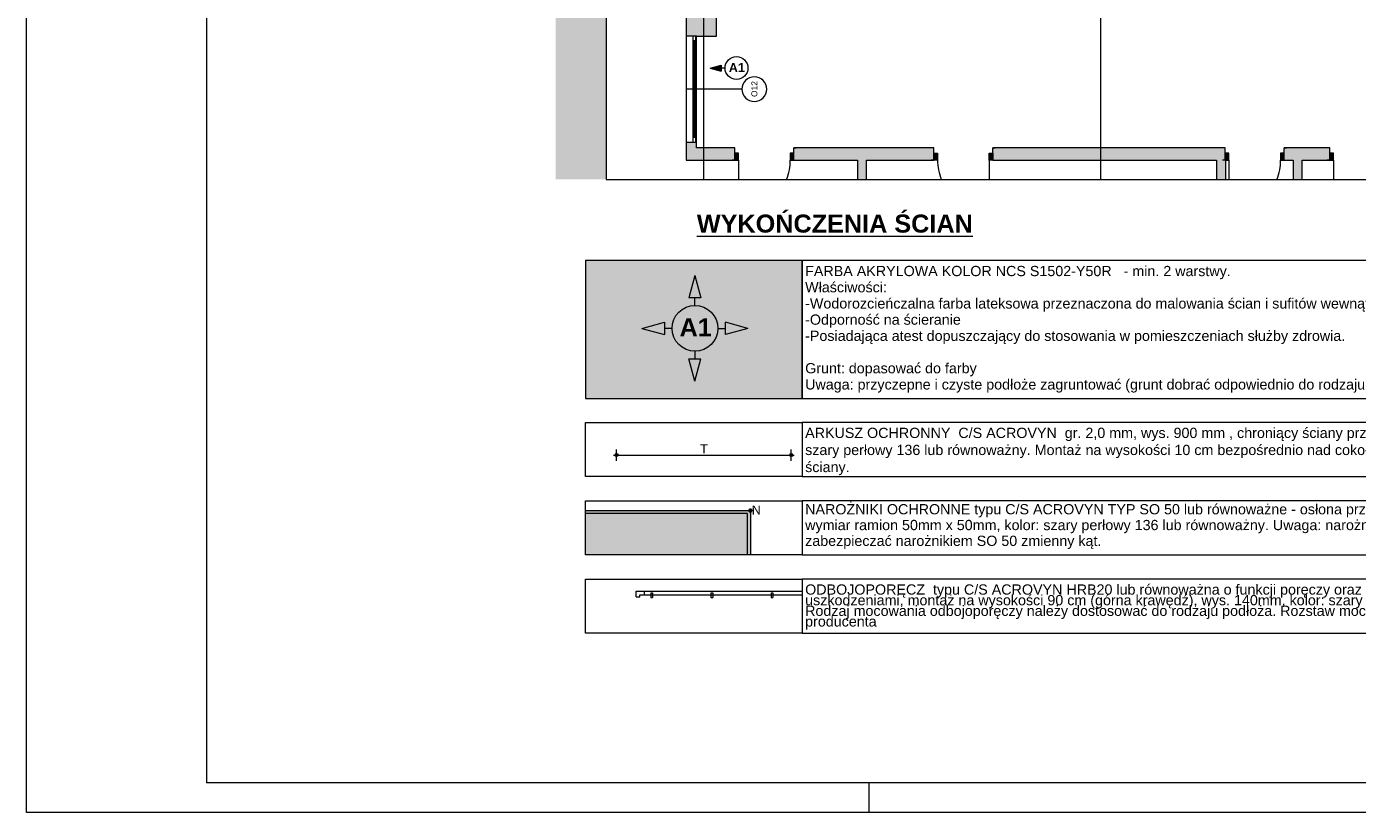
# Paper-space layout 'A-48 WYKOŃCZENIA ŚCIAN - PIĘTRO 3' of a CAD drawing. Header units: millimetres. Extents: x 0 to 500, y 0 to 350.
# Tile 1 of 17: x 0 to 221, y 0 to 131. Entities that reach past the tile are written whole.
import ezdxf
from ezdxf.xclip import XClip

# ---------------------------------------------------------------- set-up
doc = ezdxf.new("R2010")
doc.units = ezdxf.units.MM
doc.header["$MEASUREMENT"] = 0
doc.header["$XCLIPFRAME"] = 0
doc.linetypes.add('DASHDOTX2', pattern=[1000, 500, -250, 0, -250])
doc.linetypes.add('PRZERYWANA_DU_A', pattern=[550, 350.0000000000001, -199.9999999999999])
for name, color, linetype, lineweight in [('0_Nr_pióra__1', 7, 'Continuous', 20), ('0_Nr_pióra__2', 8, 'Continuous', 13), ('A__OKŁADZINY ŚCIAN_Nr_pióra__1', 7, 'Continuous', 20), ('A_ściany_Nr_pióra__1', 7, 'Continuous', 20), ('A_ściany_Nr_pióra__3', 252, 'Continuous', 13), ('AR LEGENDY_Nr_pióra__2', 8, 'Continuous', 13), ('AR P NAROŻNIKI_Nr_pióra__1', 7, 'Continuous', 20), ('AR P NAROŻNIKI_Nr_pióra__2', 8, 'Continuous', 13), ('AR P PŁYTKI_Nr_pióra__2', 8, 'Continuous', 13), ('Drzwi Archicad_Nr_pióra__1', 7, 'Continuous', 20), ('Okna Archicada_Nr_pióra__3', 252, 'Continuous', 13), ('Znaczniki okien Archicada_Nr_pióra__3', 252, 'Continuous', 13)]:
    doc.layers.add(name, color=color, linetype=linetype, lineweight=lineweight)
for name, color, linetype in [('A__OKŁADZINY ŚCIAN', 7, 'Continuous'), ('A_podrys', 7, 'Continuous'), ('A_ściany', 7, 'Continuous'), ('AR P NAROŻNIKI', 7, 'Continuous'), ('AR ŚCIANY ISTNIEJĄCE', 7, 'Continuous'), ('Drzwi Archicad', 7, 'Continuous')]:
    doc.layers.add(name, color=color, linetype=linetype)
for name, color, linetype, lineweight, true_color in [('A__OKŁADZINY ŚCIAN_Nr_pióra__7', 7, 'Continuous', 18, 0x171717), ('A_Arkusz_Nr_pióra__255', 7, 'Continuous', 15, 0x242424), ('A_osie_Nr_pióra__16', 7, 'Continuous', 5, 0x0f0f0f), ('AR ODBOJOPORĘCZ_Nr_pióra__84', 7, 'Continuous', 5, 0x4a4a4a), ('AR P NAROŻNIKI_Nr_pióra__7', 7, 'Continuous', 18, 0x171717)]:
    doc.layers.add(name, color=color, linetype=linetype, lineweight=lineweight, true_color=true_color)
doc.styles.add('STYL_AUTOMATYCZNY_1', font='arial.ttf')
doc.styles.add('STYL_AUTOMATYCZNY_3', font='arial.ttf')
doc.styles.add('STYL_AUTOMATYCZNY_5', font='arial.ttf')

# ---------------------------------------------------------------- blocks, each defined once
blk = doc.blocks.new('Rysunek_2_2', base_point=(-1530.842002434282, -273.8946415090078))
at = {"linetype": 'Continuous', "lineweight": 0, "true_color": 0x484848}
blk.add_hatch(color=251, dxfattribs=at).paths.add_polyline_path([(87.89935828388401, 105.1801915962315), (96.28412202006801, 105.1801915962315), (96.28412202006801, 313.99019220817), (87.89935828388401, 313.99019220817)])
at = {"layer": 'A__OKŁADZINY ŚCIAN', "linetype": 'Continuous', "lineweight": 0, "true_color": 0x000000}
blk.add_hatch(color=18, dxfattribs=at).paths.add_polyline_path([(113.563875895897, 123.6926007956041), (115.4299008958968, 123.1926007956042), (115.4299008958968, 124.1926007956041)])
at = {"layer": 'A_ściany', "linetype": 'Continuous', "lineweight": 0, "true_color": 0x000000}
for points in [[(109.623106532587, 133.539425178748), (109.623106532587, 128.9901925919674), (114.670106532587, 128.9901925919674), (114.670106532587, 133.539425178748)], [(111.3301065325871, 111.3901925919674), (109.623106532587, 111.3901925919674), (109.623106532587, 108.4001925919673), (111.3301065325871, 110.4301925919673)], [(111.3301065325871, 110.4301925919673), (109.623106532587, 108.4001925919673), (117.7051065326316, 108.4001925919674), (117.7051065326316, 110.4301925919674)], [(127.5051065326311, 110.4301925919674), (127.5051065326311, 108.4001925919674), (150.7782055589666, 108.4001925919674), (150.7782055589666, 110.4301925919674)], [(139.5551071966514, 108.4001926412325), (138.0551048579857, 108.4001926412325), (138.0551048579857, 105.180194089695), (139.5551071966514, 105.180194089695)], [(160.5782055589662, 108.4001925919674), (199.1853390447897, 108.4001925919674), (199.1853390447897, 110.4301925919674), (160.5782055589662, 110.4301925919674)], [(199.2551069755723, 108.4001926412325), (197.7551083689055, 108.4001926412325), (197.7551083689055, 105.180194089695), (199.2551069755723, 105.180194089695)], [(208.9853390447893, 108.4001925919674), (216.5551065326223, 108.4001925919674), (216.5551065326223, 110.4301925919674), (208.9853390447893, 110.4301925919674)], [(211.9551068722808, 108.4001926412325), (210.455108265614, 108.4001926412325), (210.455108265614, 105.180194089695), (211.9551068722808, 105.180194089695)]]:
    blk.add_hatch(color=18, dxfattribs=at).paths.add_polyline_path(points)
at = {"layer": 'Drzwi Archicad', "linetype": 'Continuous', "lineweight": 0, "true_color": 0xfdfdfd}
for points in [[(117.7051065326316, 108.4001925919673), (118.3051065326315, 108.4001925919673), (118.3051065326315, 109.5501925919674), (117.7051065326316, 109.5501925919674)], [(127.5051065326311, 109.5501925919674), (126.9051065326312, 109.5501925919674), (126.9051065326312, 108.4001925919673), (127.5051065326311, 108.4001925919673)], [(150.7782055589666, 109.5501925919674), (150.7782055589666, 108.4001925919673), (151.3782055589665, 108.4001925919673), (151.3782055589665, 109.5501925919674)], [(160.5782055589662, 108.4001925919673), (160.5782055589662, 109.5501925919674), (159.9782055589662, 109.5501925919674), (159.9782055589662, 108.4001925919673)], [(199.1853390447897, 108.4001925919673), (199.7853390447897, 108.4001925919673), (199.7853390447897, 109.5501925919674), (199.1853390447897, 109.5501925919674)], [(208.9853390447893, 109.5501925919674), (208.3853390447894, 109.5501925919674), (208.3853390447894, 108.4001925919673), (208.9853390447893, 108.4001925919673)], [(216.5551065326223, 108.4001925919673), (217.1551065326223, 108.4001925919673), (217.1551065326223, 109.5501925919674), (216.5551065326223, 109.5501925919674)]]:
    blk.add_hatch(color=7, dxfattribs=at).paths.add_polyline_path(points)
at = {"layer": '0_Nr_pióra__2', "color": 8, "linetype": 'PRZERYWANA_DU_A', "lineweight": 13, "flags": 128}
for points in [[(96.28412129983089, 313.9901925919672), (96.28412129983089, 105.1801925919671)], [(96.28412129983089, 105.1801925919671), (211.2841212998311, 105.1801925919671)], [(211.2841212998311, 105.1801925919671), (246.284121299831, 105.1801925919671)]]:
    blk.add_lwpolyline(points, dxfattribs=at)
at = {"layer": 'A__OKŁADZINY ŚCIAN_Nr_pióra__1', "color": 7, "linetype": 'Continuous', "lineweight": 20}
for p, q in [((113.5638766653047, 123.6926017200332), (115.4299022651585, 124.1926000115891)), ((115.4299022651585, 124.1926000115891), (115.4299022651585, 123.1925996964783)), ((113.5638766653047, 123.6926017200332), (115.4299022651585, 123.1925996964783)), ((116.0638755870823, 123.6926017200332), (115.4299022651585, 123.6926017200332))]:
    blk.add_line(p, q, dxfattribs=at)
blk.add_circle((117.9667044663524, 123.6926007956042), 1.902828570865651, dxfattribs=at)
at = {"layer": 'A_osie_Nr_pióra__16', "color": 250, "linetype": 'DASHDOTX2', "lineweight": 5, "true_color": 0x0f0f0f}
for p, q in [((112.455107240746, 237.0002114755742), (112.455107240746, 105.1801940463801)), ((178.4551056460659, 237.0002114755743), (178.4551056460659, 105.1801940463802))]:
    blk.add_line(p, q, dxfattribs=at)
at = {"layer": 'A_ściany_Nr_pióra__1', "color": 7, "linetype": 'Continuous', "lineweight": 20}
for p, q in [((109.6231059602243, 111.3901940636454), (111.3301073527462, 111.3901940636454)), ((117.705107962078, 108.4001911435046), (117.235107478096, 108.4001911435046)), ((117.705107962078, 110.4301933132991), (117.3351063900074, 110.4301933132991)), ((117.705107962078, 109.550191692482), (117.705107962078, 110.4301933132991)), ((117.705107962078, 108.4001911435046), (117.705107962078, 109.550191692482)), ((127.5051058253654, 110.4301933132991), (127.875107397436, 110.4301933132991)), ((127.5051058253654, 109.550191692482), (127.5051058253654, 110.4301933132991)), ((127.5051058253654, 108.4001911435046), (127.5051058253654, 109.550191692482)), ((127.5051058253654, 108.4001911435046), (127.9751063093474, 108.4001911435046)), ((150.7782058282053, 108.4001911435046), (150.3082053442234, 108.4001911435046)), ((150.7782058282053, 110.4301933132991), (150.4082042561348, 110.4301933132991)), ((150.7782058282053, 109.550191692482), (150.7782058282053, 110.4301933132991)), ((150.7782058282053, 108.4001911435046), (150.7782058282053, 109.550191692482)), ((160.5782074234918, 110.4301933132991), (160.9482052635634, 110.4301933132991)), ((160.5782074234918, 109.550191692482), (160.5782074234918, 110.4301933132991)), ((160.5782074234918, 108.4001911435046), (160.5782074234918, 109.550191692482)), ((160.5782074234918, 108.4001911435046), (161.0482041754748, 108.4001911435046)), ((199.1853372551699, 108.4001911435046), (198.7153405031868, 108.4001911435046)), ((199.1853372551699, 110.4301933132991), (198.8153394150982, 110.4301933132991)), ((199.1853372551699, 109.550191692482), (199.1853372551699, 110.4301933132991)), ((199.1853372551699, 108.4001911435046), (199.1853372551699, 109.550191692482)), ((208.9853388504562, 110.4301933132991), (209.3553404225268, 110.4301933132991)), ((208.9853388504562, 109.550191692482), (208.9853388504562, 110.4301933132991)), ((208.9853388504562, 108.4001911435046), (208.9853388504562, 109.550191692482)), ((208.9853388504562, 108.4001911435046), (209.4553393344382, 108.4001911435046)), ((216.5551053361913, 108.4001911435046), (216.0851048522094, 108.4001911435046)), ((216.5551053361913, 110.4301933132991), (216.1851074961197, 110.4301933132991)), ((216.5551053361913, 109.550191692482), (216.5551053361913, 110.4301933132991)), ((216.5551053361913, 108.4001911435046), (216.5551053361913, 109.550191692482))]:
    blk.add_line(p, q, dxfattribs=at)
at = {"layer": 'A_ściany_Nr_pióra__1', "color": 7, "linetype": 'Continuous', "lineweight": 20, "flags": 128}
for points in [[(109.623106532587, 133.539425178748), (109.623106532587, 128.9901925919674)], [(114.670106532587, 128.9901925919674), (114.670106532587, 133.539425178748)], [(111.3301065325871, 128.9901925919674), (109.623106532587, 128.9901925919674)], [(111.3301065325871, 128.9901925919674), (114.670106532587, 128.9901925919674)], [(109.623106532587, 111.3901925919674), (109.623106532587, 108.4001925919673)], [(111.3301065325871, 110.4301925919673), (111.3301065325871, 111.3901925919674)], [(109.623106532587, 108.4001925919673), (117.7051065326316, 108.4001925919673)], [(117.7051065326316, 110.4301925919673), (111.3301065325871, 110.4301925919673)], [(150.7782055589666, 110.4301925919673), (127.5051065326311, 110.4301925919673)], [(127.5051065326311, 108.4001925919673), (138.0551065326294, 108.4001925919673)], [(138.0551065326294, 108.4001925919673), (138.0551065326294, 105.1801925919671)], [(139.5551065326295, 108.4001925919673), (150.7782055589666, 108.4001925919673)], [(139.5551065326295, 105.1801925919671), (139.5551065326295, 108.4001925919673)], [(199.1853390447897, 110.4301925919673), (160.5782055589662, 110.4301925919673)], [(160.5782055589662, 108.4001925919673), (197.7551065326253, 108.4001925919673)], [(197.7551065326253, 108.4001925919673), (197.7551065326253, 105.1801925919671)], [(199.2551065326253, 105.1801925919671), (199.2551065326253, 108.4001925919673)], [(216.5551065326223, 110.4301925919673), (208.9853390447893, 110.4301925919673)], [(208.9853390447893, 108.4001925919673), (210.455106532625, 108.4001925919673)], [(210.455106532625, 108.4001925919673), (210.455106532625, 105.1801925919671)], [(211.9551065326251, 108.4001925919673), (216.5551065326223, 108.4001925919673)], [(211.9551065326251, 105.1801925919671), (211.9551065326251, 108.4001925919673)]]:
    blk.add_lwpolyline(points, dxfattribs=at)
at = {"layer": 'A_ściany_Nr_pióra__3', "color": 252, "linetype": 'Continuous', "lineweight": 13}
for p, q in [((109.6231059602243, 128.9901928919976), (109.6231059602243, 111.3901940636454)), ((111.3301073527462, 111.3901940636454), (111.3301073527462, 128.9901928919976))]:
    blk.add_line(p, q, dxfattribs=at)
at = {"layer": 'Drzwi Archicad_Nr_pióra__1', "color": 7, "linetype": 'Continuous', "lineweight": 20}
for p, q in [((117.705107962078, 108.4001911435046), (117.235107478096, 108.4001911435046)), ((117.705107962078, 108.4001911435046), (117.235107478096, 108.4001911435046)), ((117.705107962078, 110.4301933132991), (117.3351063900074, 110.4301933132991)), ((117.705107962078, 110.4301933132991), (117.3351063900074, 110.4301933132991)), ((117.705107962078, 109.550191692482), (117.705107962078, 110.4301933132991)), ((117.705107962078, 109.550191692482), (117.705107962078, 110.4301933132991)), ((118.3051051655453, 109.550191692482), (117.705107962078, 109.550191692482)), ((117.705107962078, 109.550191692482), (117.705107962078, 108.4001911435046)), ((117.705107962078, 108.4001911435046), (117.705107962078, 109.550191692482)), ((117.705107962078, 108.4001911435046), (117.705107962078, 109.550191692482)), ((117.705107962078, 108.4001911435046), (118.3051051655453, 108.4001911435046)), ((118.3051051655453, 108.4001911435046), (118.3051051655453, 109.550191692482)), ((118.3051051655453, 108.4001923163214), (118.3051051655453, 105.1801937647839)), ((127.5051058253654, 109.550191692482), (126.9051048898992, 109.550191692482)), ((126.9051048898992, 109.550191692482), (126.9051048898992, 108.4001911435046)), ((126.9051048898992, 108.4001911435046), (127.5051058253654, 108.4001911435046)), ((127.5051058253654, 109.550191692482), (127.5051058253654, 110.4301933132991)), ((127.5051058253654, 109.550191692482), (127.5051058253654, 110.4301933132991)), ((127.5051058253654, 110.4301933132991), (127.875107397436, 110.4301933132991)), ((127.5051058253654, 110.4301933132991), (127.875107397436, 110.4301933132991)), ((127.5051058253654, 108.4001911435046), (127.5051058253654, 109.550191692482)), ((127.5051058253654, 108.4001911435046), (127.5051058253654, 109.550191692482)), ((127.5051058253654, 108.4001911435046), (127.5051058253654, 109.550191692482)), ((127.5051058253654, 108.4001911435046), (127.9751063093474, 108.4001911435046)), ((127.5051058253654, 108.4001911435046), (127.9751063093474, 108.4001911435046)), ((150.7782058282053, 108.4001911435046), (150.3082053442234, 108.4001911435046)), ((150.7782058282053, 108.4001911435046), (150.3082053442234, 108.4001911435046)), ((150.7782058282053, 110.4301933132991), (150.4082042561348, 110.4301933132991)), ((150.7782058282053, 110.4301933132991), (150.4082042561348, 110.4301933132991)), ((150.7782058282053, 109.550191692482), (150.7782058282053, 110.4301933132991)), ((150.7782058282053, 109.550191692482), (150.7782058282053, 110.4301933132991)), ((150.7782058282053, 109.550191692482), (151.3782067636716, 109.550191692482)), ((150.7782058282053, 108.4001911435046), (150.7782058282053, 109.550191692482)), ((150.7782058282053, 108.4001911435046), (150.7782058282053, 109.550191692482)), ((150.7782058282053, 108.4001911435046), (150.7782058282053, 109.550191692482)), ((151.3782067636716, 108.4001911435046), (150.7782058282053, 108.4001911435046)), ((151.3782067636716, 109.550191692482), (151.3782067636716, 108.4001911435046)), ((159.9782064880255, 108.4001911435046), (159.9782064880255, 109.550191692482)), ((159.9782064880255, 109.550191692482), (160.5782074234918, 109.550191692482)), ((159.9782064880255, 108.4001923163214), (159.9782064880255, 105.1801937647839)), ((160.5782074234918, 108.4001911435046), (159.9782064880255, 108.4001911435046)), ((160.5782074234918, 109.550191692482), (160.5782074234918, 110.4301933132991)), ((160.5782074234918, 109.550191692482), (160.5782074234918, 110.4301933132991)), ((160.5782074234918, 110.4301933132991), (160.9482052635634, 110.4301933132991)), ((160.5782074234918, 110.4301933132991), (160.9482052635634, 110.4301933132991)), ((160.5782074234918, 109.550191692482), (160.5782074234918, 108.4001911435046)), ((160.5782074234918, 108.4001911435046), (160.5782074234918, 109.550191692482)), ((160.5782074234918, 108.4001911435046), (160.5782074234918, 109.550191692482)), ((160.5782074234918, 108.4001911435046), (161.0482041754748, 108.4001911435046)), ((160.5782074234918, 108.4001911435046), (161.0482041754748, 108.4001911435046)), ((199.1853372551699, 108.4001911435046), (198.7153405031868, 108.4001911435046)), ((199.1853372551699, 108.4001911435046), (198.7153405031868, 108.4001911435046)), ((199.1853372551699, 110.4301933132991), (198.8153394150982, 110.4301933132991)), ((199.1853372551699, 110.4301933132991), (198.8153394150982, 110.4301933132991)), ((199.1853372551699, 109.550191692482), (199.1853372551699, 110.4301933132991)), ((199.1853372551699, 109.550191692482), (199.1853372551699, 110.4301933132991)), ((199.7853381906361, 109.550191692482), (199.1853372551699, 109.550191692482)), ((199.1853372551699, 109.550191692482), (199.1853372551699, 108.4001911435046)), ((199.1853372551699, 108.4001911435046), (199.1853372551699, 109.550191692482)), ((199.1853372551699, 108.4001911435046), (199.1853372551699, 109.550191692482)), ((199.1853372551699, 108.4001911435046), (199.7853381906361, 108.4001911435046)), ((199.7853381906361, 108.4001911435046), (199.7853381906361, 109.550191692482)), ((199.7853381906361, 108.4001923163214), (199.7853381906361, 105.1801937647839)), ((208.9853388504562, 109.550191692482), (208.3853379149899, 109.550191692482)), ((208.3853379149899, 109.550191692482), (208.3853379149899, 108.4001911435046)), ((208.3853379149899, 108.4001911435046), (208.9853388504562, 108.4001911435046)), ((208.9853388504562, 109.550191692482), (208.9853388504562, 110.4301933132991)), ((208.9853388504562, 109.550191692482), (208.9853388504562, 110.4301933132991)), ((208.9853388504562, 110.4301933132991), (209.3553404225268, 110.4301933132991)), ((208.9853388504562, 110.4301933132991), (209.3553404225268, 110.4301933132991)), ((208.9853388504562, 108.4001911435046), (208.9853388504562, 109.550191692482)), ((208.9853388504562, 108.4001911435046), (208.9853388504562, 109.550191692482)), ((208.9853388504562, 108.4001911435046), (208.9853388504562, 109.550191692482)), ((208.9853388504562, 108.4001911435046), (209.4553393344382, 108.4001911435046)), ((208.9853388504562, 108.4001911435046), (209.4553393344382, 108.4001911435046)), ((216.5551053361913, 108.4001911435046), (216.0851048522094, 108.4001911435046)), ((216.5551053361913, 108.4001911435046), (216.0851048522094, 108.4001911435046)), ((216.5551053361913, 110.4301933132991), (216.1851074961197, 110.4301933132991)), ((216.5551053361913, 110.4301933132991), (216.1851074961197, 110.4301933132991)), ((216.5551053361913, 109.550191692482), (216.5551053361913, 110.4301933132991)), ((216.5551053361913, 109.550191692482), (216.5551053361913, 110.4301933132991)), ((217.1551062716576, 109.550191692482), (216.5551053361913, 109.550191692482)), ((216.5551053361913, 109.550191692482), (216.5551053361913, 108.4001911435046)), ((216.5551053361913, 108.4001911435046), (216.5551053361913, 109.550191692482)), ((216.5551053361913, 108.4001911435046), (216.5551053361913, 109.550191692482)), ((216.5551053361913, 108.4001911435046), (217.1551062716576, 108.4001911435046)), ((217.1551062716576, 108.4001911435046), (217.1551062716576, 109.550191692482)), ((217.1551062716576, 108.4001923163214), (217.1551062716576, 105.1801937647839))]:
    blk.add_line(p, q, dxfattribs=at)
for centre, start, end in [((118.3051065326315, 108.4001925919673), 338.0116163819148, 0), ((159.9782055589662, 108.4001925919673), 180, 201.9883836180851), ((199.7853390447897, 108.4001925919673), 338.0116163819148, 0)]:
    blk.add_arc(centre, 8.599999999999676, start, end, dxfattribs=at)
at = {"layer": 'Okna Archicada_Nr_pióra__3', "color": 252, "linetype": 'Continuous', "lineweight": 13}
for p, q in [((111.2231072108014, 128.9901928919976), (110.7231051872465, 128.9901928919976)), ((110.7231051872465, 128.9901928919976), (110.7231051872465, 111.3901940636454)), ((111.2231072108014, 111.3901940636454), (111.2231072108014, 128.9901928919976)), ((111.2231072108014, 128.2401917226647), (110.7231051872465, 128.2401917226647)), ((110.9731080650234, 112.1401915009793), (110.9731080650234, 128.2401917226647)), ((111.2231072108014, 112.1401915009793), (110.7231051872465, 112.1401915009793)), ((110.7231051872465, 111.3901940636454), (111.2231072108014, 111.3901940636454))]:
    blk.add_line(p, q, dxfattribs=at)
at = {"layer": 'Znaczniki okien Archicada_Nr_pióra__3', "color": 252, "linetype": 'Continuous', "lineweight": 13}
blk.add_line((118.8749776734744, 120.190191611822), (109.6231059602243, 120.190191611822), dxfattribs=at)
for start, end in [(90, 270), (270, 90)]:
    blk.add_arc((120.9331294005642, 120.1901925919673), 2.058150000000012, start, end, dxfattribs=at)
at = {"layer": 'A__OKŁADZINY ŚCIAN_Nr_pióra__1', "color": 7, "linetype": 'Continuous', "lineweight": 20, "insert": (116.6844144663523, 123.7783186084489), "char_height": 1.5, "attachment_point": 4, "style": 'STYL_AUTOMATYCZNY_3'}
blk.add_mtext('\\A1;{\\pql;\\fArial|b1|i0|c238|p0;\\W1.000000;A1}', dxfattribs=at)
at = {"layer": 'Znaczniki okien Archicada_Nr_pióra__3', "color": 252, "linetype": 'Continuous', "lineweight": 13, "insert": (121.4498690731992, 118.8940975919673), "char_height": 1, "attachment_point": 7, "rotation": 90, "style": 'STYL_AUTOMATYCZNY_1'}
blk.add_mtext('\\A1;{\\pql;\\pt1;\\fArial|b0|i0|c238|p0;\\W1.000000;O12}', dxfattribs=at)
blk = doc.blocks.new('Rysunek_3_3', base_point=(-2077.396046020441, -373.0873531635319))
at = {"linetype": 'Continuous', "lineweight": 0, "true_color": 0xe1e1e1}
for points in [[(128.8731393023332, 68.80711979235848), (128.8731393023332, 91.70719233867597), (92.87313930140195, 91.70719233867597), (92.87313930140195, 68.80711979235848)], [(92.87313930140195, 49.65483257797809), (119.7751767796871, 49.65483257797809), (119.7751767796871, 42.77853651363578), (120.2751754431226, 42.77853651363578), (120.2751754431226, 50.15483333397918), (92.87313930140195, 50.15483333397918)]]:
    blk.add_hatch(color=254, dxfattribs=at).paths.add_polyline_path(points)
at = {"linetype": 'Continuous', "lineweight": 0, "true_color": 0x000000}
for points in [[(111.0664159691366, 89.24834622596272), (110.0664159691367, 85.51629622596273), (112.0664159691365, 85.51629622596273)], [(102.2607588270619, 80.44268908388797), (105.9928088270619, 79.44268908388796), (105.9928088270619, 81.44268908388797)], [(119.8720731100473, 80.44268908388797), (116.1400231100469, 81.44268908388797), (116.1400231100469, 79.44268908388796)], [(111.0664159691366, 71.63703194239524), (112.0664159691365, 75.36908194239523), (110.0664159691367, 75.36908194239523)]]:
    blk.add_hatch(color=18, dxfattribs=at).paths.add_polyline_path(points)
at = {"layer": 'A__OKŁADZINY ŚCIAN', "linetype": 'Continuous', "lineweight": 0, "true_color": 0x171717}
for points in [[(97.80210343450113, 59.38645901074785), (97.82113355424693, 59.29078815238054), (97.87532673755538, 59.20968231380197), (97.95643257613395, 59.15548913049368), (98.05210343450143, 59.13645901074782), (98.14777429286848, 59.15548913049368), (98.22888013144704, 59.20968231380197), (98.2830733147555, 59.29078815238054), (98.3021034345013, 59.38645901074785), (98.2830733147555, 59.48212986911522), (98.22888013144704, 59.56323570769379), (98.14777429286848, 59.61742889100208), (98.05210343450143, 59.63645901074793), (97.95643257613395, 59.61742889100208), (97.87532673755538, 59.56323570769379), (97.82113355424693, 59.48212986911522)], [(126.8048330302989, 59.38645901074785), (126.8238631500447, 59.29078815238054), (126.8780563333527, 59.20968231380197), (126.9591621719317, 59.15548913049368), (127.0548330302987, 59.13645901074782), (127.1505038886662, 59.15548913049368), (127.2316097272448, 59.20968231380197), (127.2858029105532, 59.29078815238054), (127.3048330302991, 59.38645901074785), (127.2858029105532, 59.48212986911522), (127.2316097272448, 59.56323570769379), (127.1505038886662, 59.61742889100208), (127.0548330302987, 59.63645901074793), (126.9591621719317, 59.61742889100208), (126.8780563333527, 59.56323570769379), (126.8238631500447, 59.48212986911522)]]:
    blk.add_hatch(color=250, dxfattribs=at).paths.add_polyline_path(points)
at = {"layer": 'AR P NAROŻNIKI', "linetype": 'Continuous', "lineweight": 0, "true_color": 0x171717}
blk.add_hatch(color=250, dxfattribs=at).paths.add_polyline_path([(120.5251754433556, 50.1548333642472, 0.9999999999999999), (120.0251754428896, 50.1548333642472, 0.9999999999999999)])
at = {"layer": 'AR ŚCIANY ISTNIEJĄCE', "linetype": 'Continuous', "lineweight": 0, "true_color": 0xb6b6b6}
blk.add_hatch(color=253, dxfattribs=at).paths.add_polyline_path([(92.87313930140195, 49.65483257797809), (92.87313930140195, 42.77853651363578), (119.7751767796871, 42.77853651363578), (119.7751767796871, 49.65483257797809)])
at = {"layer": '0_Nr_pióra__1', "color": 7, "linetype": 'Continuous', "lineweight": 20}
for p, q in [((111.066415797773, 89.24834630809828), (110.0664171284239, 85.51629512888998)), ((111.066415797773, 89.24834630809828), (112.0664171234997, 85.51629512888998)), ((112.0664171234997, 85.51629512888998), (110.0664171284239, 85.51629512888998)), ((111.066415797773, 84.24834499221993), (111.066415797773, 85.51629512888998)), ((102.2607577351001, 80.44268824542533), (105.9928089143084, 81.44268957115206)), ((102.2607577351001, 80.44268824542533), (105.9928089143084, 79.44268957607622)), ((105.9928089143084, 81.44268957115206), (105.9928089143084, 79.44268957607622)), ((107.2607590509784, 80.44268824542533), (105.9928089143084, 80.44268824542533)), ((114.8720725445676, 80.44268824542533), (116.1400226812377, 80.44268824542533)), ((116.1400226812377, 79.44268957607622), (116.1400226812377, 81.44268957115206)), ((119.872073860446, 80.44268824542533), (116.1400226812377, 81.44268957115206)), ((119.872073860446, 80.44268824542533), (116.1400226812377, 79.44268957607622)), ((110.0664171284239, 75.36908136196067), (112.0664171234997, 75.36908136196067)), ((111.066415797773, 71.63703283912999), (110.0664171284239, 75.36908136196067)), ((111.066415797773, 76.63703149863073), (111.066415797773, 75.36908136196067)), ((111.066415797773, 71.63703283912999), (112.0664171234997, 75.36908136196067))]:
    blk.add_line(p, q, dxfattribs=at)
blk.add_circle((111.0664159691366, 80.44268908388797), 3.805657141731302, dxfattribs=at)
at = {"layer": '0_Nr_pióra__2', "color": 8, "linetype": 'Continuous', "lineweight": 13}
for p, q in [((261.1797657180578, 91.70719303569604), (128.8731403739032, 91.70719303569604)), ((128.8731403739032, 91.70719303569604), (128.8731403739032, 68.80709281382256)), ((261.1797657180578, 68.80709281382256), (261.1797657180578, 91.70719303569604)), ((128.8731403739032, 68.80709281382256), (261.1797657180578, 68.80709281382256))]:
    blk.add_line(p, q, dxfattribs=at)
at = {"layer": '0_Nr_pióra__2', "color": 8, "linetype": 'Continuous', "lineweight": 13, "flags": 128}
for points in [[(128.8731393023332, 68.80711979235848), (128.8731393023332, 91.70719233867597), (92.87313930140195, 91.70719233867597), (92.87313930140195, 68.80711979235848)], [(92.87313930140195, 49.65483257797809), (92.87313930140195, 50.15483333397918), (120.2751754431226, 50.15483333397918), (120.2751754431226, 42.77853651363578), (119.7751767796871, 42.77853651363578), (119.7751767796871, 49.65483257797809)]]:
    blk.add_lwpolyline(points, close=True, dxfattribs=at)
at = {"layer": 'A__OKŁADZINY ŚCIAN_Nr_pióra__7', "color": 250, "linetype": 'Continuous', "lineweight": 18, "true_color": 0x171717}
for p, q in [((98.05210459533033, 59.63645909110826), (98.05210459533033, 60.32395884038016)), ((127.0548339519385, 59.63645909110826), (127.0548339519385, 60.32395884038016)), ((97.55210260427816, 59.38645942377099), (97.80210227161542, 59.38645942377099)), ((98.05210459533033, 58.44896000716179), (98.05210459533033, 59.13645975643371)), ((98.3021042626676, 59.38645942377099), (126.8048342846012, 59.38645942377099)), ((127.0548339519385, 58.44896000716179), (127.0548339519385, 59.13645975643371)), ((127.3048336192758, 59.38645942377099), (127.554833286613, 59.38645942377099))]:
    blk.add_line(p, q, dxfattribs=at)
for centre in [(98.05210343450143, 59.38645901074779), (127.0548330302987, 59.38645901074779)]:
    blk.add_circle(centre, 0.25, dxfattribs=at)
at = {"layer": 'AR LEGENDY_Nr_pióra__2', "color": 8, "linetype": 'Continuous', "lineweight": 13}
for p, q in [((261.1797657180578, 64.80711938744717), (128.8731403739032, 64.80711938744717)), ((128.8731403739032, 64.80711938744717), (128.8731403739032, 55.79280020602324)), ((261.1797657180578, 55.79280020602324), (261.1797657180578, 64.80711938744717)), ((128.8731403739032, 55.79280020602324), (261.1797657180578, 55.79280020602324)), ((261.1797657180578, 51.79283209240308), (128.8731403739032, 51.79283209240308)), ((128.8731403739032, 51.79283209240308), (128.8731403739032, 42.77853681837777)), ((261.1797657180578, 42.77853681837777), (261.1797657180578, 51.79283209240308)), ((128.8731403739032, 42.77853681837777), (261.1797657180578, 42.77853681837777)), ((261.1797657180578, 38.77848370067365), (128.8731403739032, 38.77848370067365)), ((128.8731403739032, 38.77848370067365), (128.8731403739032, 29.76419639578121)), ((261.1797657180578, 29.76419639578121), (261.1797657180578, 38.77848370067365)), ((128.8731403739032, 29.76419639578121), (261.1797657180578, 29.76419639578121))]:
    blk.add_line(p, q, dxfattribs=at)
at = {"layer": 'AR ODBOJOPORĘCZ_Nr_pióra__84', "color": 251, "linetype": 'Continuous', "lineweight": 5, "true_color": 0x4a4a4a}
for p, q in [((101.3031920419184, 35.84201230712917), (101.3031920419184, 36.7385742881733)), ((101.3031920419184, 35.84201230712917), (101.8971288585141, 35.84201230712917)), ((101.3034311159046, 35.84201230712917), (101.3034311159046, 36.7383325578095)), ((101.3034311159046, 36.7383325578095), (128.8731403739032, 36.7383325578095)), ((101.8971288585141, 36.14463481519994), (128.8731403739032, 36.14463481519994)), ((101.8971288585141, 35.84201230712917), (101.8971288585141, 36.14463481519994)), ((102.6532534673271, 36.14463481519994), (102.6532534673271, 36.7385742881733)), ((103.7101650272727, 36.46867038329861), (103.7101650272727, 35.73857296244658)), ((103.7101650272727, 36.46867038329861), (104.0101656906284, 36.46867038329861)), ((103.7101650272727, 35.73857296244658), (104.0101656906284, 35.73857296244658)), ((104.0101656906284, 36.46867038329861), (104.0101656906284, 35.73857296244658)), ((113.7101650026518, 36.46867038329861), (113.7101650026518, 35.73857296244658)), ((113.7101650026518, 36.46867038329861), (114.0101656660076, 36.46867038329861)), ((113.7101650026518, 35.73857296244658), (114.0101656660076, 35.73857296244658)), ((114.0101656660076, 36.46867038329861), (114.0101656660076, 35.73857296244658)), ((123.7101649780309, 36.46867038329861), (123.7101649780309, 35.73857296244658)), ((123.7101649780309, 36.46867038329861), (124.0101656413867, 36.46867038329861)), ((123.7101649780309, 35.73857296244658), (124.0101656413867, 35.73857296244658)), ((124.0101656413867, 36.46867038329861), (124.0101656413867, 35.73857296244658))]:
    blk.add_line(p, q, dxfattribs=at)
at = {"layer": 'AR P NAROŻNIKI_Nr_pióra__1', "color": 7, "linetype": 'Continuous', "lineweight": 20}
blk.add_circle((120.2751754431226, 50.1548333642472), 0.2499999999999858, dxfattribs=at)
at = {"layer": 'AR P NAROŻNIKI_Nr_pióra__2', "color": 8, "linetype": 'PRZERYWANA_DU_A', "lineweight": 13, "flags": 128}
blk.add_lwpolyline([(120.5251754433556, 50.1548333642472, 0.9999999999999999), (120.0251754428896, 50.1548333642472, 0.9999999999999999)], format="xyb", close=True, dxfattribs=at)
at = {"layer": 'AR P PŁYTKI_Nr_pióra__2', "color": 8, "linetype": 'Continuous', "lineweight": 13, "flags": 128}
for points in [[(128.8731393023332, 64.80711979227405), (128.8731393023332, 55.79271979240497), (92.87313930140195, 55.79271979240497), (92.87313930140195, 64.80711979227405)], [(128.8731393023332, 51.79283199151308), (128.8731393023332, 42.77853651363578), (92.87313930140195, 42.77853651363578), (92.87313930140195, 51.79283199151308)], [(128.8731393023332, 38.77848425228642), (128.8731393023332, 29.7641967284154), (92.87313930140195, 29.7641967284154), (92.87313930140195, 38.77848425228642)]]:
    blk.add_lwpolyline(points, close=True, dxfattribs=at)
at = {"layer": '0_Nr_pióra__1', "color": 7, "linetype": 'Continuous', "lineweight": 20, "insert": (108.5018359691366, 80.6141247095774), "char_height": 3, "attachment_point": 4, "style": 'STYL_AUTOMATYCZNY_3'}
blk.add_mtext('\\A1;{\\pql;\\fArial|b1|i0|c238|p0;\\W1.000000;A1}', dxfattribs=at)
at = {"layer": '0_Nr_pióra__2', "color": 8, "linetype": 'Continuous', "lineweight": 13, "insert": (111.37313930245, 99.35305727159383), "char_height": 3, "attachment_point": 1, "style": 'STYL_AUTOMATYCZNY_3'}
blk.add_mtext('\\A1;{\\pql;\\fArial|b1|i0|c238|p0;\\L\\W1.000000;\\LWYKOŃCZENIA ŚCIAN}', dxfattribs=at)
at = {"layer": '0_Nr_pióra__2', "color": 8, "linetype": 'Continuous', "lineweight": 13, "insert": (129.3731393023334, 90.8186208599), "char_height": 1.7, "attachment_point": 1, "line_spacing_factor": 0.9498664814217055, "style": 'STYL_AUTOMATYCZNY_1'}
blk.add_mtext('\\A1;{\\pql;\\fArial|b0|i0|c238|p0;\\W1.000000;FARBA AKRYLOWA KOLOR NCS S1502-Y50R   - min. 2 warstwy.\\P\\pql;\\fArial|b0|i0|c238|p0;\\W1.000000;Właściwości:\\P\\pql;\\fArial|b0|i0|c238|p0;\\W1.000000;-Wodorozcieńczalna farba lateksowa przeznaczona do malowania ścian i sufitów wewnątrz budynków.\\P\\pql;\\fArial|b0|i0|c238|p0;\\W1.000000;-Odporność na ścieranie\\P\\pql;\\fArial|b0|i0|c238|p0;\\W1.000000;-Posiadająca atest dopuszczający do stosowania w pomieszczeniach służby zdrowia.\\P\\pql;\\fRomanS|b0|i0|c238|p0;\\W1.000000;\\P\\pql;\\fArial|b0|i0|c238|p0;\\W1.000000;Grunt: dopasować do farby\\P\\pql;\\fArial|b0|i0|c238|p0;\\W1.000000;Uwaga: przyczepne i czyste podłoże zagruntować (grunt dobrać odpowiednio do rodzaju podłoża). }', dxfattribs=at)
at = {"layer": 'A__OKŁADZINY ŚCIAN_Nr_pióra__7', "color": 250, "linetype": 'Continuous', "lineweight": 18, "true_color": 0x171717, "insert": (111.9251752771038, 59.68645902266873), "char_height": 1.5, "width": 1.256586, "attachment_point": 7, "style": 'STYL_AUTOMATYCZNY_5'}
blk.add_mtext('\\A1;{\\pql;\\fArial|b0|i0|c238|p0;\\W1.000000;T}', dxfattribs=at)
at = {"layer": 'AR LEGENDY_Nr_pióra__2', "color": 8, "linetype": 'Continuous', "lineweight": 13, "insert": (129.3731393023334, 63.91854831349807), "char_height": 1.7, "width": 131.3066264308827, "attachment_point": 1, "style": 'STYL_AUTOMATYCZNY_1'}
blk.add_mtext('\\A1;{\\pql;\\fArial|b0|i0|c238|p0;\\W1.000000;ARKUSZ OCHRONNY  C/S ACROVYN  gr. 2,0 mm, wys. 900 mm , chroniący ściany przed wszelkimi uszkodzeniami; kolor: szary perłowy 136 lub równoważny. Montaż na wysokości 10 cm bezpośrednio nad cokołem posadzki, bezpośrednio do ściany.\\P\\pql;\\fArial|b0|i0|c238|p0;\\W1.000000;}', dxfattribs=at)
at = {"layer": 'AR LEGENDY_Nr_pióra__2', "color": 8, "linetype": 'Continuous', "lineweight": 13, "width": 131.3066264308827, "attachment_point": 1, "style": 'STYL_AUTOMATYCZNY_1'}
for s, insert, char_height, line_spacing_factor in [('\\A1;{\\pql;\\fArial|b0|i0|c238|p0;\\W1.000000;NAROŻNIKI OCHRONNE typu C/S ACROVYN TYP SO 50 lub równoważne - osłona przeciwuderzeniowa, wysokość 65cm, wymiar ramion 50mm x 50mm, kolor: szary perłowy 136 lub równoważny. Uwaga: narożniki o kącie różnym od 90 ° zabezpieczać narożnikiem SO 50 zmienny kąt. }', (129.3731393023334, 51.23059980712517), 1.700000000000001, 0.92607141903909), ('\\A1;{\\pql;\\fArial|b0|i0|c238|p0;\\W1.000000;ODBOJOPORĘCZ  typu C/S ACROVYN HRB20 lub równoważna o funkcji poręczy oraz ochrony ściany przed wszelkimi uszkodzeniami, montaż na wysokości 90 cm (górna krawędź), wys. 140mm, kolor: szary perłowy 136 lub równoważny. Rodzaj mocowania odbojoporęczy należy dostosować do rodzaju podłoża. Rozstaw mocowań wg. specyfikacji technicznej producenta}', (129.3731393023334, 37.88991277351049), 1.7, 0.6237828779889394)]:
    blk.add_mtext(s, dxfattribs=dict(at, insert=insert, char_height=char_height, line_spacing_factor=line_spacing_factor))
at = {"layer": 'AR P NAROŻNIKI_Nr_pióra__7', "color": 250, "linetype": 'Continuous', "lineweight": 18, "true_color": 0x171717, "insert": (120.5009118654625, 50.24638934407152), "char_height": 1.5, "attachment_point": 4, "style": 'STYL_AUTOMATYCZNY_1'}
blk.add_mtext('\\A1;{\\pql;\\fArial|b0|i0|c238|p0;\\W1.000000;N}', dxfattribs=at)

psp = doc.layouts.new('A-48 WYKOŃCZENIA ŚCIAN - PIĘTRO 3')

# ---------------------------------------------------------------- linework, layer by layer
at = {"layer": 'A_Arkusz_Nr_pióra__255', "color": 250, "linetype": 'Continuous', "lineweight": 15, "true_color": 0x242424}
for p, q in [((29.90003742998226, 345.1), (29.89980349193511, 4.900326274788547)), ((495.1000000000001, 4.900001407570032), (29.89980349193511, 4.900326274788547)), ((140.0000000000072, 5.06725210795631e-05), (140.0000000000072, 4.90005070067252))]:
    psp.add_line(p, q, dxfattribs=at)
at = {"layer": 'A_Arkusz_Nr_pióra__255', "color": 250, "linetype": 'Continuous', "lineweight": 15, "true_color": 0x242424, "flags": 128}
psp.add_lwpolyline([(0, 350), (500, 350), (500, 1.151167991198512e-14), (0, 1.151167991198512e-14)], close=True, dxfattribs=at)

# ---------------------------------------------------------------- block references
at = {"layer": 'A_podrys', "color": 37, "linetype": 'Continuous', "lineweight": 5, "true_color": 0x656532}
ref = psp.add_blockref('Rysunek_2_2', (-1530.842002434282, -273.8946415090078), dxfattribs=at)
XClip(ref).set_block_clipping_path([(87.89936025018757, 105.1801925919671), (338.349331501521, 313.9901925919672)])
ref = psp.add_blockref('Rysunek_3_3', (-2077.396046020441, -373.0873531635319), dxfattribs=at)
XClip(ref).set_block_clipping_path([(87.89936025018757, 24.76585265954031), (266.1656749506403, 100.1801925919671)])

doc.saveas('drawing.dxf')
